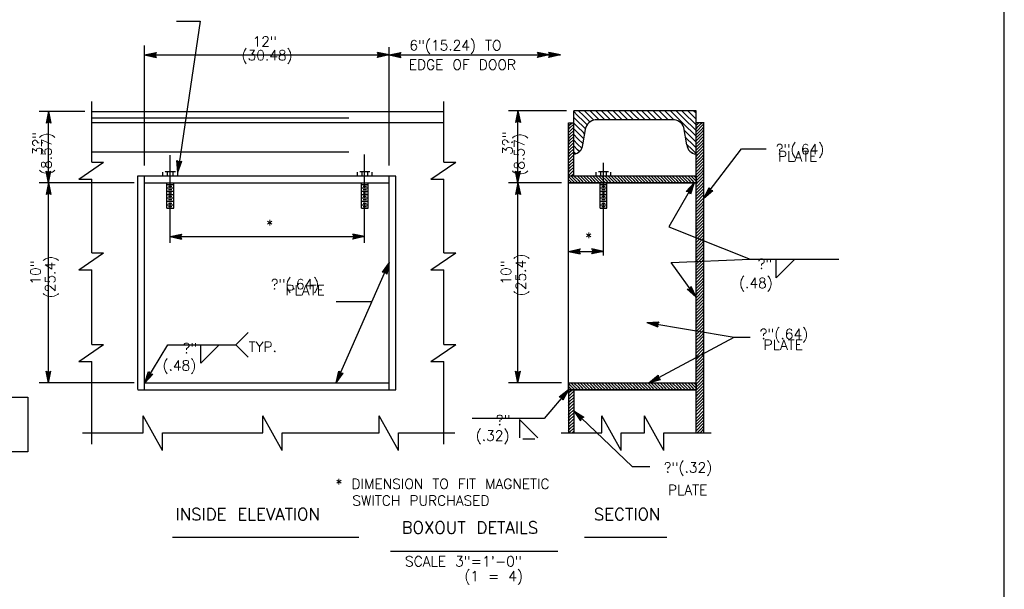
# Model space of a CAD drawing. Extents: x -23 to 2859, y -15 to 3983.
# Tile 22 of 50: x 5.46 to 17.64, y -5.39 to 1.65. Entities that reach past the tile are written whole.
import ezdxf
from ezdxf.enums import TextEntityAlignment as Align

# ---------------------------------------------------------------- set-up
doc = ezdxf.new("R2010")
doc.units = 0
doc.header["$LTSCALE"] = 25.4
doc.header["$MEASUREMENT"] = 0
doc.linetypes.add('HIDDEN2', pattern=[0.1875, 0.125, -0.0625])
doc.layers.get('0').update_dxf_attribs({"linetype": 'CONTINUOUS'})
doc.layers.add('PAN_TS', color=7, linetype='CONTINUOUS')
doc.styles.add('TXT_SHX', font='txt.shx')

# ---------------------------------------------------------------- blocks, each defined once
blk = doc.blocks.new('LT3')
at = {"layer": 'PAN_TS', "color": 24, "linetype": 'CONTINUOUS'}
for p, q in [((0, 0), (-0.0015, 0.00032)), ((-0.00135, 0), (-0.0015, 0.00032)), ((0, 0), (-0.0015, -0.00032)), ((-0.0015, -0.00032), (-0.00135, 0)), ((-0.00039, 0), (-0.00136, 0.00021)), ((-0.00128, 0), (-0.00136, 0.00021)), ((-0.00039, 0), (-0.00136, -0.00021)), ((-0.00136, -0.00021), (-0.00128, 0)), ((-0.00076, 0), (-0.00122, 0.0001)), ((-0.00119, 0), (-0.00122, 0.0001)), ((-0.00076, 0), (-0.00122, -0.0001)), ((-0.00122, -0.0001), (-0.00119, 0))]:
    blk.add_line(p, q, dxfattribs=at)
blk = doc.blocks.new('FILLE1')
at = {"layer": 'PAN_TS', "color": 24, "linetype": 'CONTINUOUS'}
for q in [(0, 0), (0.00236, -0.00002)]:
    blk.add_line((0, -0.00239), q, dxfattribs=at)

msp = doc.modelspace()

# ---------------------------------------------------------------- linework, layer by layer
at = {"color": 7, "linetype": 'CONTINUOUS'}
msp.add_lwpolyline([(-0.915, -3.019), (5.565, -3.019), (5.565, -3.696), (-0.915, -3.696)], close=True, dxfattribs=at)
at = {"layer": 'PAN_TS', "color": 7, "linetype": 'CONTINUOUS'}
for p, q in [((17.641, -13.099), (17.641, 13.774)), ((7.404, 1.629), (7.695, 1.629)), ((7.695, 1.629), (7.418, -0.238)), ((7.008, -0.155), (7.008, 1.329)), ((10.032, -0.155), (10.032, 1.309)), ((7.008, 1.212), (10.032, 1.212)), ((10.032, 1.212), (12.013, 1.212)), ((12.013, 1.212), (12.15, 1.212)), ((6.353, -0.115), (6.353, 0.638)), ((10.709, -0.115), (10.709, 0.638)), ((6.268, 0.514), (5.702, 0.514)), ((5.819, -0.367), (5.819, 0.514)), ((6.353, 0.514), (10.709, 0.514)), ((12.224, 0.523), (11.508, 0.523)), ((11.625, -0.367), (11.625, 0.523)), ((13.828, 0.523), (12.315, 0.523)), ((12.315, -0.28), (12.315, 0.523)), ((12.363, 0.465), (12.316, 0.512)), ((12.434, 0.465), (12.376, 0.523)), ((12.505, 0.465), (12.447, 0.523)), ((12.576, 0.465), (12.518, 0.523)), ((12.647, 0.465), (12.589, 0.523)), ((12.718, 0.465), (12.66, 0.523)), ((12.789, 0.465), (12.731, 0.523)), ((12.86, 0.465), (12.802, 0.523)), ((12.931, 0.465), (12.873, 0.523)), ((13.002, 0.465), (12.944, 0.523)), ((13.073, 0.465), (13.015, 0.523)), ((13.144, 0.465), (13.086, 0.523)), ((13.215, 0.465), (13.157, 0.523)), ((13.286, 0.465), (13.228, 0.523)), ((13.357, 0.465), (13.299, 0.523)), ((13.428, 0.465), (13.37, 0.523)), ((13.499, 0.465), (13.441, 0.523)), ((13.57, 0.465), (13.512, 0.523)), ((13.641, 0.465), (13.583, 0.523)), ((13.712, 0.465), (13.654, 0.523)), ((13.783, 0.465), (13.725, 0.523)), ((13.828, 0.491), (13.796, 0.523)), ((13.828, -3.461), (13.828, 0.523)), ((6.353, 0.378), (10.709, 0.378)), ((12.25, 0.375), (12.315, 0.375)), ((12.25, 0.367), (12.258, 0.375)), ((12.25, -2.842), (12.25, 0.375)), ((12.273, 0.352), (12.296, 0.375)), ((12.363, 0.394), (12.316, 0.441)), ((12.363, 0.323), (12.316, 0.37)), ((12.434, 0.394), (12.363, 0.465)), ((12.434, 0.323), (12.363, 0.394)), ((12.505, 0.394), (12.434, 0.465)), ((12.481, 0.347), (12.434, 0.394)), ((12.564, 0.406), (12.505, 0.465)), ((12.515, 0.384), (12.505, 0.394)), ((12.63, 0.411), (12.576, 0.465)), ((13.539, 0.411), (12.603, 0.411)), ((12.701, 0.411), (12.647, 0.465)), ((12.772, 0.411), (12.718, 0.465)), ((12.843, 0.411), (12.789, 0.465)), ((12.914, 0.411), (12.86, 0.465)), ((12.985, 0.411), (12.931, 0.465)), ((13.056, 0.411), (13.002, 0.465)), ((13.127, 0.411), (13.073, 0.465)), ((13.198, 0.411), (13.144, 0.465)), ((13.269, 0.411), (13.215, 0.465)), ((13.34, 0.411), (13.286, 0.465)), ((13.411, 0.411), (13.357, 0.465)), ((13.482, 0.411), (13.428, 0.465)), ((13.553, 0.41), (13.499, 0.465)), ((13.641, 0.394), (13.57, 0.465)), ((13.712, 0.394), (13.641, 0.465)), ((13.712, 0.323), (13.641, 0.394)), ((13.783, 0.394), (13.712, 0.465)), ((13.783, 0.323), (13.712, 0.394)), ((13.828, 0.42), (13.783, 0.465)), ((13.828, 0.349), (13.783, 0.394)), ((13.927, 0.375), (13.828, 0.375)), ((13.853, 0.364), (13.864, 0.375)), ((13.891, 0.364), (13.902, 0.375)), ((13.926, -3.461), (13.926, 0.375)), ((12.25, 0.329), (12.273, 0.352)), ((12.25, 0.291), (12.273, 0.314)), ((12.25, 0.253), (12.273, 0.276)), ((12.273, 0.314), (12.311, 0.352)), ((12.273, 0.276), (12.311, 0.314)), ((12.273, 0.238), (12.311, 0.276)), ((12.311, 0.352), (12.315, 0.356)), ((12.311, 0.314), (12.315, 0.318)), ((12.311, 0.276), (12.315, 0.28)), ((12.363, 0.252), (12.316, 0.299)), ((12.434, 0.252), (12.363, 0.323)), ((12.434, 0.181), (12.363, 0.252)), ((12.428, 0.101), (12.466, 0.317)), ((12.463, 0.294), (12.434, 0.323)), ((12.452, 0.235), (12.434, 0.252)), ((13.714, 0.101), (13.676, 0.317)), ((13.712, 0.252), (13.682, 0.281)), ((13.783, 0.252), (13.712, 0.323)), ((13.783, 0.181), (13.712, 0.252)), ((13.828, 0.278), (13.783, 0.323)), ((13.828, 0.207), (13.783, 0.252)), ((13.832, 0.343), (13.853, 0.364)), ((13.832, 0.305), (13.853, 0.326)), ((13.832, 0.267), (13.853, 0.288)), ((13.832, 0.229), (13.853, 0.25)), ((13.853, 0.326), (13.891, 0.364)), ((13.853, 0.288), (13.891, 0.326)), ((13.853, 0.25), (13.891, 0.288)), ((13.853, 0.212), (13.891, 0.25)), ((13.891, 0.326), (13.926, 0.361)), ((13.891, 0.288), (13.926, 0.323)), ((13.891, 0.25), (13.926, 0.285)), ((13.891, 0.212), (13.926, 0.247)), ((12.25, 0.215), (12.273, 0.238)), ((12.25, 0.177), (12.273, 0.2)), ((12.25, 0.139), (12.273, 0.162)), ((12.25, 0.101), (12.273, 0.124)), ((12.273, 0.2), (12.311, 0.238)), ((12.273, 0.162), (12.311, 0.2)), ((12.273, 0.124), (12.311, 0.162)), ((12.273, 0.086), (12.311, 0.124)), ((12.311, 0.238), (12.315, 0.242)), ((12.311, 0.2), (12.315, 0.204)), ((12.311, 0.162), (12.315, 0.166)), ((12.311, 0.124), (12.315, 0.128)), ((12.363, 0.181), (12.316, 0.229)), ((12.363, 0.11), (12.316, 0.158)), ((12.431, 0.114), (12.363, 0.181)), ((12.441, 0.175), (12.434, 0.181)), ((13.712, 0.181), (13.697, 0.196)), ((13.783, 0.11), (13.712, 0.181)), ((13.828, 0.136), (13.783, 0.181)), ((13.832, 0.191), (13.853, 0.212)), ((13.832, 0.153), (13.853, 0.174)), ((13.832, 0.115), (13.853, 0.136)), ((13.853, 0.174), (13.891, 0.212)), ((13.853, 0.136), (13.891, 0.174)), ((13.853, 0.098), (13.891, 0.136)), ((13.891, 0.174), (13.926, 0.209)), ((13.891, 0.136), (13.926, 0.171)), ((13.891, 0.098), (13.926, 0.133)), ((12.25, 0.063), (12.273, 0.086)), ((12.25, 0.025), (12.273, 0.048)), ((12.25, -0.013), (12.273, 0.01)), ((12.273, 0.048), (12.311, 0.086)), ((12.273, 0.01), (12.311, 0.048)), ((12.273, -0.028), (12.311, 0.01)), ((12.311, 0.086), (12.315, 0.09)), ((12.311, 0.048), (12.315, 0.052)), ((12.311, 0.01), (12.315, 0.014)), ((12.363, 0.039), (12.316, 0.087)), ((12.338, -0.006), (12.316, 0.016)), ((12.416, 0.058), (12.363, 0.11)), ((12.385, 0.017), (12.363, 0.039)), ((13.783, 0.039), (13.712, 0.11)), ((13.828, 0.065), (13.783, 0.11)), ((13.828, -0.006), (13.783, 0.039)), ((13.832, 0.077), (13.853, 0.098)), ((13.832, 0.039), (13.853, 0.06)), ((13.832, 0.001), (13.853, 0.022)), ((13.853, 0.06), (13.891, 0.098)), ((13.853, 0.022), (13.891, 0.06)), ((13.853, -0.016), (13.891, 0.022)), ((13.891, 0.06), (13.926, 0.095)), ((13.891, 0.022), (13.926, 0.057)), ((13.891, -0.016), (13.926, 0.019)), ((13.926, -0.559), (14.391, 0.053)), ((14.391, 0.053), (14.694, 0.053)), ((6.193, -0.325), (6.501, -0.115)), ((6.353, -0.115), (6.501, -0.115)), ((7.322, -0.427), (7.322, -0.025)), ((9.728, -0.427), (9.728, -0.018)), ((10.549, -0.325), (10.857, -0.115)), ((10.709, -0.115), (10.857, -0.115)), ((12.25, -0.051), (12.273, -0.028)), ((12.25, -0.089), (12.273, -0.066)), ((12.25, -0.127), (12.273, -0.104)), ((12.273, -0.066), (12.311, -0.028)), ((12.273, -0.104), (12.311, -0.066)), ((12.273, -0.142), (12.311, -0.104)), ((12.685, -0.427), (12.685, -0.121)), ((13.832, -0.037), (13.853, -0.016)), ((13.832, -0.075), (13.853, -0.054)), ((13.832, -0.113), (13.853, -0.092)), ((13.853, -0.054), (13.891, -0.016)), ((13.853, -0.092), (13.891, -0.054)), ((13.853, -0.13), (13.891, -0.092)), ((13.891, -0.054), (13.926, -0.019)), ((13.891, -0.092), (13.926, -0.057)), ((13.891, -0.13), (13.926, -0.095)), ((7.234, -0.282), (7.234, -0.238)), ((7.262, -0.227), (7.389, -0.227)), ((7.291, -0.282), (7.291, -0.238)), ((7.361, -0.282), (7.361, -0.238)), ((7.418, -0.282), (7.418, -0.238)), ((9.64, -0.282), (9.64, -0.238)), ((9.668, -0.227), (9.795, -0.227)), ((9.697, -0.282), (9.697, -0.238)), ((9.767, -0.282), (9.767, -0.238)), ((9.824, -0.282), (9.824, -0.238)), ((12.25, -0.165), (12.273, -0.142)), ((12.25, -0.203), (12.273, -0.18)), ((12.25, -0.241), (12.273, -0.218)), ((12.273, -0.18), (12.311, -0.142)), ((12.273, -0.218), (12.311, -0.18)), ((12.273, -0.256), (12.311, -0.218)), ((12.311, -0.18), (12.315, -0.176)), ((12.311, -0.218), (12.315, -0.214)), ((12.592, -0.282), (12.592, -0.238)), ((12.62, -0.227), (12.747, -0.227)), ((12.649, -0.282), (12.649, -0.238)), ((12.719, -0.282), (12.719, -0.238)), ((12.776, -0.282), (12.776, -0.238)), ((13.832, -0.151), (13.853, -0.13)), ((13.832, -0.189), (13.853, -0.168)), ((13.832, -0.227), (13.853, -0.206)), ((13.853, -0.168), (13.891, -0.13)), ((13.853, -0.206), (13.891, -0.168)), ((13.853, -0.244), (13.891, -0.206)), ((13.891, -0.168), (13.926, -0.133)), ((13.891, -0.206), (13.926, -0.171)), ((13.891, -0.244), (13.926, -0.209)), ((6.193, -0.325), (6.353, -0.325)), ((6.353, -1.236), (6.353, -0.325)), ((6.924, -2.924), (6.924, -0.282)), ((6.924, -0.282), (10.116, -0.282)), ((7.008, -2.924), (7.008, -0.282)), ((10.032, -2.927), (10.032, -0.285)), ((10.116, -2.927), (10.116, -0.285)), ((10.549, -0.325), (10.709, -0.325)), ((10.709, -1.236), (10.709, -0.325)), ((12.25, -0.279), (12.273, -0.256)), ((12.25, -0.282), (13.828, -0.282)), ((12.259, -0.298), (12.25, -0.289)), ((12.259, -0.336), (12.25, -0.327)), ((12.252, -0.367), (12.25, -0.365)), ((12.297, -0.336), (12.259, -0.298)), ((12.29, -0.367), (12.259, -0.336)), ((12.297, -0.298), (12.281, -0.282)), ((12.285, -0.282), (12.311, -0.256)), ((12.335, -0.336), (12.297, -0.298)), ((12.328, -0.367), (12.297, -0.336)), ((12.311, -0.256), (12.315, -0.252)), ((12.335, -0.298), (12.319, -0.282)), ((12.373, -0.336), (12.335, -0.298)), ((12.366, -0.367), (12.335, -0.336)), ((12.373, -0.298), (12.357, -0.282)), ((12.411, -0.336), (12.373, -0.298)), ((12.404, -0.367), (12.373, -0.336)), ((12.411, -0.298), (12.395, -0.282)), ((12.449, -0.336), (12.411, -0.298)), ((12.442, -0.367), (12.411, -0.336)), ((12.449, -0.298), (12.433, -0.282)), ((12.487, -0.336), (12.449, -0.298)), ((12.48, -0.367), (12.449, -0.336)), ((12.487, -0.298), (12.471, -0.282)), ((12.525, -0.336), (12.487, -0.298)), ((12.518, -0.367), (12.487, -0.336)), ((12.525, -0.298), (12.509, -0.282)), ((12.563, -0.336), (12.525, -0.298)), ((12.556, -0.367), (12.525, -0.336)), ((12.563, -0.298), (12.547, -0.282)), ((12.601, -0.336), (12.563, -0.298)), ((12.594, -0.367), (12.563, -0.336)), ((12.601, -0.298), (12.585, -0.282)), ((12.639, -0.336), (12.601, -0.298)), ((12.632, -0.367), (12.601, -0.336)), ((12.639, -0.298), (12.623, -0.282)), ((12.677, -0.336), (12.639, -0.298)), ((12.67, -0.367), (12.639, -0.336)), ((12.677, -0.298), (12.661, -0.282)), ((12.715, -0.336), (12.677, -0.298)), ((12.708, -0.367), (12.677, -0.336)), ((12.715, -0.298), (12.699, -0.282)), ((12.753, -0.336), (12.715, -0.298)), ((12.746, -0.367), (12.715, -0.336)), ((12.753, -0.298), (12.737, -0.282)), ((12.791, -0.336), (12.753, -0.298)), ((12.784, -0.367), (12.753, -0.336)), ((12.791, -0.298), (12.775, -0.282)), ((12.829, -0.336), (12.791, -0.298)), ((12.822, -0.367), (12.791, -0.336)), ((12.829, -0.298), (12.813, -0.282)), ((12.867, -0.336), (12.829, -0.298)), ((12.86, -0.367), (12.829, -0.336)), ((12.867, -0.298), (12.851, -0.282)), ((12.905, -0.336), (12.867, -0.298)), ((12.898, -0.367), (12.867, -0.336)), ((12.905, -0.298), (12.889, -0.282)), ((12.943, -0.336), (12.905, -0.298)), ((12.936, -0.367), (12.905, -0.336)), ((12.943, -0.298), (12.927, -0.282)), ((12.981, -0.336), (12.943, -0.298)), ((12.974, -0.367), (12.943, -0.336)), ((12.981, -0.298), (12.965, -0.282)), ((13.019, -0.336), (12.981, -0.298)), ((13.012, -0.367), (12.981, -0.336)), ((13.019, -0.298), (13.003, -0.282)), ((13.057, -0.336), (13.019, -0.298)), ((13.05, -0.367), (13.019, -0.336)), ((13.057, -0.298), (13.041, -0.282)), ((13.095, -0.336), (13.057, -0.298)), ((13.088, -0.367), (13.057, -0.336)), ((13.095, -0.298), (13.079, -0.282)), ((13.133, -0.336), (13.095, -0.298)), ((13.126, -0.367), (13.095, -0.336)), ((13.133, -0.298), (13.117, -0.282)), ((13.171, -0.336), (13.133, -0.298)), ((13.164, -0.367), (13.133, -0.336)), ((13.171, -0.298), (13.155, -0.282)), ((13.209, -0.336), (13.171, -0.298)), ((13.202, -0.367), (13.171, -0.336)), ((13.209, -0.298), (13.193, -0.282)), ((13.247, -0.336), (13.209, -0.298)), ((13.24, -0.367), (13.209, -0.336)), ((13.247, -0.298), (13.231, -0.282)), ((13.285, -0.336), (13.247, -0.298)), ((13.278, -0.367), (13.247, -0.336)), ((13.285, -0.298), (13.269, -0.282)), ((13.323, -0.336), (13.285, -0.298)), ((13.316, -0.367), (13.285, -0.336)), ((13.323, -0.298), (13.307, -0.282)), ((13.361, -0.336), (13.323, -0.298)), ((13.354, -0.367), (13.323, -0.336)), ((13.361, -0.298), (13.345, -0.282)), ((13.399, -0.336), (13.361, -0.298)), ((13.392, -0.367), (13.361, -0.336)), ((13.399, -0.298), (13.383, -0.282)), ((13.437, -0.336), (13.399, -0.298)), ((13.43, -0.367), (13.399, -0.336)), ((13.437, -0.298), (13.421, -0.282)), ((13.475, -0.336), (13.437, -0.298)), ((13.468, -0.367), (13.437, -0.336)), ((13.475, -0.298), (13.459, -0.282)), ((13.513, -0.336), (13.475, -0.298)), ((13.506, -0.367), (13.475, -0.336)), ((13.513, -0.298), (13.497, -0.282)), ((13.551, -0.336), (13.513, -0.298)), ((13.544, -0.367), (13.513, -0.336)), ((13.551, -0.298), (13.535, -0.282)), ((13.589, -0.336), (13.551, -0.298)), ((13.582, -0.367), (13.551, -0.336)), ((13.589, -0.298), (13.573, -0.282)), ((13.627, -0.336), (13.589, -0.298)), ((13.62, -0.367), (13.589, -0.336)), ((13.627, -0.298), (13.611, -0.282)), ((13.665, -0.336), (13.627, -0.298)), ((13.658, -0.367), (13.627, -0.336)), ((13.665, -0.298), (13.649, -0.282)), ((13.703, -0.336), (13.665, -0.298)), ((13.696, -0.367), (13.665, -0.336)), ((13.703, -0.298), (13.687, -0.282)), ((13.741, -0.336), (13.703, -0.298)), ((13.734, -0.367), (13.703, -0.336)), ((13.741, -0.298), (13.725, -0.282)), ((13.779, -0.336), (13.741, -0.298)), ((13.772, -0.367), (13.741, -0.336)), ((13.779, -0.298), (13.763, -0.282)), ((13.817, -0.336), (13.779, -0.298)), ((13.81, -0.367), (13.779, -0.336)), ((13.817, -0.298), (13.801, -0.282)), ((13.828, -0.309), (13.817, -0.298)), ((13.828, -0.347), (13.817, -0.336)), ((13.832, -0.265), (13.853, -0.244)), ((13.832, -0.303), (13.853, -0.282)), ((13.832, -0.341), (13.853, -0.32)), ((13.832, -0.379), (13.853, -0.358)), ((13.853, -0.282), (13.891, -0.244)), ((13.853, -0.32), (13.891, -0.282)), ((13.853, -0.358), (13.891, -0.32)), ((13.853, -0.396), (13.891, -0.358)), ((13.891, -0.282), (13.926, -0.247)), ((13.891, -0.32), (13.926, -0.285)), ((13.891, -0.358), (13.926, -0.323)), ((13.891, -0.396), (13.926, -0.361)), ((6.88, -0.367), (5.702, -0.367)), ((5.819, -2.842), (5.819, -0.367)), ((7.008, -0.367), (10.032, -0.367)), ((7.283, -0.681), (7.283, -0.367)), ((7.283, -0.388), (7.368, -0.388)), ((7.283, -0.429), (7.368, -0.429)), ((7.283, -0.472), (7.368, -0.472)), ((7.304, -0.409), (7.346, -0.409)), ((7.305, -0.451), (7.346, -0.451)), ((7.322, -0.562), (7.322, -0.484)), ((7.368, -0.681), (7.368, -0.367)), ((9.689, -0.681), (9.689, -0.367)), ((9.689, -0.388), (9.774, -0.388)), ((9.689, -0.429), (9.774, -0.429)), ((9.689, -0.472), (9.774, -0.472)), ((9.71, -0.409), (9.752, -0.409)), ((9.711, -0.451), (9.752, -0.451)), ((9.728, -0.562), (9.728, -0.484)), ((9.774, -0.681), (9.774, -0.367)), ((12.166, -0.367), (11.508, -0.367)), ((11.625, -2.842), (11.625, -0.367)), ((12.25, -0.367), (13.828, -0.367)), ((12.641, -0.681), (12.641, -0.367)), ((12.641, -0.388), (12.726, -0.388)), ((12.641, -0.429), (12.726, -0.429)), ((12.641, -0.472), (12.726, -0.472)), ((12.662, -0.409), (12.704, -0.409)), ((12.663, -0.451), (12.704, -0.451)), ((12.685, -0.562), (12.685, -0.484)), ((12.726, -0.681), (12.726, -0.367)), ((13.806, -0.367), (13.493, -0.911)), ((13.832, -0.417), (13.853, -0.396)), ((13.832, -0.455), (13.853, -0.434)), ((13.832, -0.493), (13.853, -0.472)), ((13.853, -0.434), (13.891, -0.396)), ((13.853, -0.472), (13.891, -0.434)), ((13.853, -0.51), (13.891, -0.472)), ((13.891, -0.434), (13.926, -0.399)), ((13.891, -0.472), (13.926, -0.437)), ((13.891, -0.51), (13.926, -0.475)), ((7.283, -0.513), (7.368, -0.513)), ((7.283, -0.553), (7.368, -0.553)), ((7.283, -0.597), (7.368, -0.597)), ((7.304, -0.534), (7.344, -0.534)), ((7.304, -0.576), (7.345, -0.576)), ((7.305, -0.492), (7.345, -0.492)), ((9.689, -0.513), (9.774, -0.513)), ((9.689, -0.553), (9.774, -0.553)), ((9.689, -0.597), (9.774, -0.597)), ((9.71, -0.534), (9.75, -0.534)), ((9.71, -0.576), (9.751, -0.576)), ((9.711, -0.492), (9.751, -0.492)), ((12.641, -0.513), (12.726, -0.513)), ((12.641, -0.553), (12.726, -0.553)), ((12.641, -0.597), (12.726, -0.597)), ((12.662, -0.534), (12.702, -0.534)), ((12.662, -0.576), (12.703, -0.576)), ((12.663, -0.492), (12.703, -0.492)), ((13.854, -0.509), (13.829, -0.534)), ((13.833, -0.606), (13.926, -0.513)), ((13.834, -0.567), (13.891, -0.51)), ((13.853, -0.627), (13.891, -0.589)), ((13.891, -0.589), (13.926, -0.554)), ((13.891, -0.627), (13.926, -0.592)), ((7.283, -0.64), (7.368, -0.64)), ((7.283, -0.681), (7.368, -0.681)), ((7.304, -0.619), (7.345, -0.619)), ((7.305, -0.661), (7.346, -0.661)), ((7.322, -1.112), (7.322, -0.61)), ((9.689, -0.64), (9.774, -0.64)), ((9.689, -0.681), (9.774, -0.681)), ((9.71, -0.619), (9.751, -0.619)), ((9.711, -0.661), (9.752, -0.661)), ((9.728, -1.112), (9.728, -0.61)), ((12.641, -0.64), (12.726, -0.64)), ((12.641, -0.681), (12.726, -0.681)), ((12.662, -0.619), (12.703, -0.619)), ((12.663, -0.661), (12.704, -0.661)), ((12.685, -1.268), (12.685, -0.61)), ((13.832, -0.648), (13.853, -0.627)), ((13.832, -0.686), (13.853, -0.665)), ((13.832, -0.724), (13.853, -0.703)), ((13.853, -0.665), (13.891, -0.627)), ((13.853, -0.703), (13.891, -0.665)), ((13.853, -0.741), (13.891, -0.703)), ((13.891, -0.665), (13.926, -0.63)), ((13.891, -0.703), (13.926, -0.668)), ((13.891, -0.741), (13.926, -0.706)), ((13.832, -0.762), (13.853, -0.741)), ((13.832, -0.8), (13.853, -0.779)), ((13.832, -0.838), (13.853, -0.817)), ((13.853, -0.779), (13.891, -0.741)), ((13.853, -0.817), (13.891, -0.779)), ((13.853, -0.855), (13.891, -0.817)), ((13.891, -0.779), (13.926, -0.744)), ((13.891, -0.817), (13.926, -0.782)), ((13.891, -0.855), (13.926, -0.82)), ((13.493, -0.911), (14.496, -1.314)), ((13.832, -0.876), (13.853, -0.855)), ((13.832, -0.914), (13.853, -0.893)), ((13.832, -0.952), (13.853, -0.931)), ((13.832, -0.99), (13.853, -0.969)), ((13.853, -0.893), (13.891, -0.855)), ((13.853, -0.931), (13.891, -0.893)), ((13.853, -0.969), (13.891, -0.931)), ((13.853, -1.007), (13.891, -0.969)), ((13.891, -0.893), (13.926, -0.858)), ((13.891, -0.931), (13.926, -0.896)), ((13.891, -0.969), (13.926, -0.934)), ((13.891, -1.007), (13.926, -0.972)), ((7.322, -1.034), (9.728, -1.034)), ((13.832, -1.028), (13.853, -1.007)), ((13.832, -1.066), (13.853, -1.045)), ((13.832, -1.104), (13.853, -1.083)), ((13.853, -1.045), (13.891, -1.007)), ((13.853, -1.083), (13.891, -1.045)), ((13.853, -1.121), (13.891, -1.083)), ((13.891, -1.045), (13.926, -1.01)), ((13.891, -1.083), (13.926, -1.048)), ((13.891, -1.121), (13.926, -1.086)), ((12.25, -1.216), (12.685, -1.216)), ((13.832, -1.142), (13.853, -1.121)), ((13.832, -1.18), (13.853, -1.159)), ((13.832, -1.218), (13.853, -1.197)), ((13.853, -1.159), (13.891, -1.121)), ((13.853, -1.197), (13.891, -1.159)), ((13.853, -1.235), (13.891, -1.197)), ((13.891, -1.159), (13.926, -1.124)), ((13.891, -1.197), (13.926, -1.162)), ((13.891, -1.235), (13.926, -1.2)), ((6.193, -1.446), (6.501, -1.236)), ((6.353, -1.236), (6.501, -1.236)), ((10.549, -1.446), (10.857, -1.236)), ((10.709, -1.236), (10.857, -1.236)), ((13.519, -1.353), (14.496, -1.314)), ((13.832, -1.256), (13.853, -1.235)), ((13.832, -1.294), (13.853, -1.273)), ((13.832, -1.332), (13.853, -1.311)), ((13.853, -1.273), (13.891, -1.235)), ((13.853, -1.311), (13.891, -1.273)), ((13.853, -1.349), (13.891, -1.311)), ((13.891, -1.273), (13.926, -1.238)), ((13.891, -1.311), (13.926, -1.276)), ((13.891, -1.349), (13.926, -1.314)), ((14.496, -1.314), (15.596, -1.314)), ((6.193, -1.446), (6.353, -1.446)), ((6.353, -2.368), (6.353, -1.446)), ((9.379, -2.842), (10.032, -1.353)), ((10.549, -1.446), (10.709, -1.446)), ((10.709, -2.368), (10.709, -1.446)), ((13.828, -1.783), (13.519, -1.353)), ((13.854, -1.386), (13.829, -1.411)), ((13.832, -1.37), (13.853, -1.349)), ((13.833, -1.483), (13.926, -1.39)), ((13.834, -1.444), (13.891, -1.387)), ((13.853, -1.387), (13.891, -1.349)), ((13.853, -1.498), (13.891, -1.46)), ((13.891, -1.387), (13.926, -1.352)), ((13.891, -1.46), (13.926, -1.425)), ((13.832, -1.519), (13.853, -1.498)), ((13.832, -1.557), (13.853, -1.536)), ((13.832, -1.595), (13.853, -1.574)), ((13.853, -1.536), (13.891, -1.498)), ((13.853, -1.574), (13.891, -1.536)), ((13.853, -1.612), (13.891, -1.574)), ((13.891, -1.498), (13.926, -1.463)), ((13.891, -1.536), (13.926, -1.501)), ((13.891, -1.574), (13.926, -1.539)), ((13.891, -1.612), (13.926, -1.577)), ((13.832, -1.633), (13.853, -1.612)), ((13.832, -1.671), (13.853, -1.65)), ((13.832, -1.709), (13.853, -1.688)), ((13.853, -1.65), (13.891, -1.612)), ((13.853, -1.688), (13.891, -1.65)), ((13.853, -1.726), (13.891, -1.688)), ((13.891, -1.65), (13.926, -1.615)), ((13.891, -1.688), (13.926, -1.653)), ((13.891, -1.726), (13.926, -1.691)), ((13.832, -1.747), (13.853, -1.726)), ((13.832, -1.785), (13.853, -1.764)), ((13.832, -1.823), (13.853, -1.802)), ((13.853, -1.764), (13.891, -1.726)), ((13.853, -1.802), (13.891, -1.764)), ((13.853, -1.84), (13.891, -1.802)), ((13.891, -1.764), (13.926, -1.729)), ((13.891, -1.802), (13.926, -1.767)), ((13.891, -1.84), (13.926, -1.805)), ((9.819, -1.838), (9.379, -1.838)), ((13.832, -1.861), (13.853, -1.84)), ((13.832, -1.899), (13.853, -1.878)), ((13.832, -1.937), (13.853, -1.916)), ((13.853, -1.878), (13.891, -1.84)), ((13.853, -1.916), (13.891, -1.878)), ((13.853, -1.954), (13.891, -1.916)), ((13.891, -1.878), (13.926, -1.843)), ((13.891, -1.916), (13.926, -1.881)), ((13.891, -1.954), (13.926, -1.919)), ((13.832, -1.975), (13.853, -1.954)), ((13.832, -2.013), (13.853, -1.992)), ((13.832, -2.051), (13.853, -2.03)), ((13.832, -2.089), (13.853, -2.068)), ((13.853, -1.992), (13.891, -1.954)), ((13.853, -2.03), (13.891, -1.992)), ((13.853, -2.068), (13.891, -2.03)), ((13.853, -2.106), (13.891, -2.068)), ((13.891, -1.992), (13.926, -1.957)), ((13.891, -2.03), (13.926, -1.995)), ((13.891, -2.068), (13.926, -2.033)), ((13.22, -2.095), (14.3, -2.278)), ((13.832, -2.127), (13.853, -2.106)), ((13.832, -2.165), (13.853, -2.144)), ((13.832, -2.203), (13.853, -2.182)), ((13.853, -2.144), (13.891, -2.106)), ((13.853, -2.182), (13.891, -2.144)), ((13.853, -2.22), (13.891, -2.182)), ((13.891, -2.106), (13.926, -2.071)), ((13.891, -2.144), (13.926, -2.109)), ((13.891, -2.182), (13.926, -2.147)), ((13.891, -2.22), (13.926, -2.185)), ((8.134, -2.37), (8.287, -2.217)), ((13.246, -2.842), (14.3, -2.278)), ((13.854, -2.257), (13.829, -2.282)), ((13.832, -2.241), (13.853, -2.22)), ((13.833, -2.354), (13.926, -2.261)), ((13.834, -2.315), (13.891, -2.258)), ((13.853, -2.258), (13.891, -2.22)), ((13.891, -2.258), (13.926, -2.223)), ((13.891, -2.337), (13.926, -2.302)), ((14.3, -2.278), (14.496, -2.278)), ((6.193, -2.578), (6.501, -2.368)), ((6.353, -2.368), (6.501, -2.368)), ((7.01, -2.842), (7.294, -2.37)), ((7.294, -2.37), (8.134, -2.37)), ((8.134, -2.37), (8.287, -2.523)), ((10.549, -2.578), (10.857, -2.368)), ((10.709, -2.368), (10.857, -2.368)), ((13.832, -2.396), (13.853, -2.375)), ((13.832, -2.434), (13.853, -2.413)), ((13.853, -2.375), (13.891, -2.337)), ((13.853, -2.413), (13.891, -2.375)), ((13.853, -2.451), (13.891, -2.413)), ((13.891, -2.375), (13.926, -2.34)), ((13.891, -2.413), (13.926, -2.378)), ((13.891, -2.451), (13.926, -2.416)), ((13.832, -2.472), (13.853, -2.451)), ((13.832, -2.51), (13.853, -2.489)), ((13.832, -2.548), (13.853, -2.527)), ((13.853, -2.489), (13.891, -2.451)), ((13.853, -2.527), (13.891, -2.489)), ((13.853, -2.565), (13.891, -2.527)), ((13.891, -2.489), (13.926, -2.454)), ((13.891, -2.527), (13.926, -2.492)), ((13.891, -2.565), (13.926, -2.53)), ((6.193, -2.578), (6.353, -2.578)), ((6.353, -3.598), (6.353, -2.578)), ((10.549, -2.578), (10.709, -2.578)), ((10.709, -3.598), (10.709, -2.578)), ((13.832, -2.586), (13.853, -2.565)), ((13.832, -2.624), (13.853, -2.603)), ((13.832, -2.662), (13.853, -2.641)), ((13.832, -2.7), (13.853, -2.679)), ((13.853, -2.603), (13.891, -2.565)), ((13.853, -2.641), (13.891, -2.603)), ((13.853, -2.679), (13.891, -2.641)), ((13.853, -2.717), (13.891, -2.679)), ((13.891, -2.603), (13.926, -2.568)), ((13.891, -2.641), (13.926, -2.606)), ((13.891, -2.679), (13.926, -2.644)), ((13.832, -2.738), (13.853, -2.717)), ((13.832, -2.776), (13.853, -2.755)), ((13.832, -2.814), (13.853, -2.793)), ((13.853, -2.755), (13.891, -2.717)), ((13.853, -2.793), (13.891, -2.755)), ((13.853, -2.831), (13.891, -2.793)), ((13.891, -2.717), (13.926, -2.682)), ((13.891, -2.755), (13.926, -2.72)), ((13.891, -2.793), (13.926, -2.758)), ((13.891, -2.831), (13.926, -2.796)), ((6.88, -2.842), (5.702, -2.842)), ((7.008, -2.842), (10.032, -2.842)), ((12.166, -2.842), (11.508, -2.842)), ((12.25, -2.842), (13.828, -2.842)), ((12.25, -2.842), (12.25, -3.461)), ((12.259, -2.858), (12.25, -2.849)), ((12.259, -2.896), (12.25, -2.887)), ((12.297, -2.896), (12.259, -2.858)), ((12.29, -2.927), (12.259, -2.896)), ((12.297, -2.858), (12.281, -2.842)), ((12.335, -2.896), (12.297, -2.858)), ((12.328, -2.927), (12.297, -2.896)), ((12.335, -2.858), (12.319, -2.842)), ((12.373, -2.896), (12.335, -2.858)), ((12.366, -2.927), (12.335, -2.896)), ((12.373, -2.858), (12.357, -2.842)), ((12.411, -2.896), (12.373, -2.858)), ((12.404, -2.927), (12.373, -2.896)), ((12.411, -2.858), (12.395, -2.842)), ((12.449, -2.896), (12.411, -2.858)), ((12.442, -2.927), (12.411, -2.896)), ((12.449, -2.858), (12.433, -2.842)), ((12.487, -2.896), (12.449, -2.858)), ((12.48, -2.927), (12.449, -2.896)), ((12.487, -2.858), (12.471, -2.842)), ((12.525, -2.896), (12.487, -2.858)), ((12.518, -2.927), (12.487, -2.896)), ((12.525, -2.858), (12.509, -2.842)), ((12.563, -2.896), (12.525, -2.858)), ((12.556, -2.927), (12.525, -2.896)), ((12.563, -2.858), (12.547, -2.842)), ((12.601, -2.896), (12.563, -2.858)), ((12.594, -2.927), (12.563, -2.896)), ((12.601, -2.858), (12.585, -2.842)), ((12.639, -2.896), (12.601, -2.858)), ((12.632, -2.927), (12.601, -2.896)), ((12.639, -2.858), (12.623, -2.842)), ((12.677, -2.896), (12.639, -2.858)), ((12.67, -2.927), (12.639, -2.896)), ((12.677, -2.858), (12.661, -2.842)), ((12.715, -2.896), (12.677, -2.858)), ((12.708, -2.927), (12.677, -2.896)), ((12.715, -2.858), (12.699, -2.842)), ((12.753, -2.896), (12.715, -2.858)), ((12.746, -2.927), (12.715, -2.896)), ((12.753, -2.858), (12.737, -2.842)), ((12.791, -2.896), (12.753, -2.858)), ((12.784, -2.927), (12.753, -2.896)), ((12.791, -2.858), (12.775, -2.842)), ((12.829, -2.896), (12.791, -2.858)), ((12.822, -2.927), (12.791, -2.896)), ((12.829, -2.858), (12.813, -2.842)), ((12.867, -2.896), (12.829, -2.858)), ((12.86, -2.927), (12.829, -2.896)), ((12.867, -2.858), (12.851, -2.842)), ((12.905, -2.896), (12.867, -2.858)), ((12.898, -2.927), (12.867, -2.896)), ((12.905, -2.858), (12.889, -2.842)), ((12.943, -2.896), (12.905, -2.858)), ((12.936, -2.927), (12.905, -2.896)), ((12.943, -2.858), (12.927, -2.842)), ((12.981, -2.896), (12.943, -2.858)), ((12.974, -2.927), (12.943, -2.896)), ((12.981, -2.858), (12.965, -2.842)), ((13.019, -2.896), (12.981, -2.858)), ((13.012, -2.927), (12.981, -2.896)), ((13.019, -2.858), (13.003, -2.842)), ((13.057, -2.896), (13.019, -2.858)), ((13.05, -2.927), (13.019, -2.896)), ((13.057, -2.858), (13.041, -2.842)), ((13.095, -2.896), (13.057, -2.858)), ((13.088, -2.927), (13.057, -2.896)), ((13.095, -2.858), (13.079, -2.842)), ((13.133, -2.896), (13.095, -2.858)), ((13.126, -2.927), (13.095, -2.896)), ((13.133, -2.858), (13.117, -2.842)), ((13.171, -2.896), (13.133, -2.858)), ((13.164, -2.927), (13.133, -2.896)), ((13.171, -2.858), (13.155, -2.842)), ((13.209, -2.896), (13.171, -2.858)), ((13.202, -2.927), (13.171, -2.896)), ((13.209, -2.858), (13.193, -2.842)), ((13.247, -2.896), (13.209, -2.858)), ((13.24, -2.927), (13.209, -2.896)), ((13.247, -2.858), (13.231, -2.842)), ((13.285, -2.896), (13.247, -2.858)), ((13.278, -2.927), (13.247, -2.896)), ((13.285, -2.858), (13.269, -2.842)), ((13.323, -2.896), (13.285, -2.858)), ((13.316, -2.927), (13.285, -2.896)), ((13.323, -2.858), (13.307, -2.842)), ((13.361, -2.896), (13.323, -2.858)), ((13.354, -2.927), (13.323, -2.896)), ((13.361, -2.858), (13.345, -2.842)), ((13.399, -2.896), (13.361, -2.858)), ((13.392, -2.927), (13.361, -2.896)), ((13.399, -2.858), (13.383, -2.842)), ((13.437, -2.896), (13.399, -2.858)), ((13.43, -2.927), (13.399, -2.896)), ((13.437, -2.858), (13.421, -2.842)), ((13.475, -2.896), (13.437, -2.858)), ((13.468, -2.927), (13.437, -2.896)), ((13.475, -2.858), (13.459, -2.842)), ((13.513, -2.896), (13.475, -2.858)), ((13.506, -2.927), (13.475, -2.896)), ((13.513, -2.858), (13.497, -2.842)), ((13.551, -2.896), (13.513, -2.858)), ((13.544, -2.927), (13.513, -2.896)), ((13.551, -2.858), (13.535, -2.842)), ((13.589, -2.896), (13.551, -2.858)), ((13.582, -2.927), (13.551, -2.896)), ((13.589, -2.858), (13.573, -2.842)), ((13.627, -2.896), (13.589, -2.858)), ((13.62, -2.927), (13.589, -2.896)), ((13.627, -2.858), (13.611, -2.842)), ((13.665, -2.896), (13.627, -2.858)), ((13.658, -2.927), (13.627, -2.896)), ((13.665, -2.858), (13.649, -2.842)), ((13.703, -2.896), (13.665, -2.858)), ((13.696, -2.927), (13.665, -2.896)), ((13.703, -2.858), (13.687, -2.842)), ((13.741, -2.896), (13.703, -2.858)), ((13.734, -2.927), (13.703, -2.896)), ((13.741, -2.858), (13.725, -2.842)), ((13.779, -2.896), (13.741, -2.858)), ((13.772, -2.927), (13.741, -2.896)), ((13.779, -2.858), (13.763, -2.842)), ((13.817, -2.896), (13.779, -2.858)), ((13.81, -2.927), (13.779, -2.896)), ((13.817, -2.858), (13.801, -2.842)), ((13.828, -2.869), (13.817, -2.858)), ((13.828, -2.907), (13.817, -2.896)), ((13.832, -2.852), (13.853, -2.831)), ((13.832, -2.89), (13.853, -2.869)), ((13.832, -2.928), (13.853, -2.907)), ((13.853, -2.869), (13.891, -2.831)), ((13.853, -2.907), (13.891, -2.869)), ((13.853, -2.945), (13.891, -2.907)), ((13.891, -2.869), (13.926, -2.834)), ((13.891, -2.907), (13.926, -2.872)), ((13.891, -2.945), (13.926, -2.91)), ((6.924, -2.927), (10.116, -2.927)), ((12.25, -2.927), (11.951, -3.28)), ((12.252, -2.927), (12.25, -2.925)), ((12.25, -2.927), (13.828, -2.927)), ((12.25, -2.927), (12.315, -2.927)), ((12.25, -2.935), (12.258, -2.927)), ((12.25, -2.973), (12.273, -2.95)), ((12.25, -3.011), (12.273, -2.988)), ((12.25, -3.049), (12.273, -3.026)), ((12.273, -2.95), (12.296, -2.927)), ((12.273, -2.988), (12.311, -2.95)), ((12.273, -3.026), (12.311, -2.988)), ((12.273, -3.064), (12.311, -3.026)), ((12.311, -2.95), (12.315, -2.946)), ((12.311, -2.988), (12.315, -2.984)), ((12.311, -3.026), (12.315, -3.022)), ((12.315, -2.927), (12.315, -3.461)), ((13.832, -2.966), (13.853, -2.945)), ((13.832, -3.004), (13.853, -2.983)), ((13.832, -3.042), (13.853, -3.021)), ((13.853, -2.983), (13.891, -2.945)), ((13.853, -3.021), (13.891, -2.983)), ((13.853, -3.059), (13.891, -3.021)), ((13.891, -2.983), (13.926, -2.948)), ((13.891, -3.021), (13.926, -2.986)), ((13.891, -3.059), (13.926, -3.024)), ((12.25, -3.087), (12.273, -3.064)), ((12.25, -3.125), (12.273, -3.102)), ((12.25, -3.163), (12.273, -3.14)), ((12.273, -3.102), (12.311, -3.064)), ((12.273, -3.14), (12.311, -3.102)), ((12.273, -3.178), (12.311, -3.14)), ((12.311, -3.064), (12.315, -3.06)), ((12.311, -3.102), (12.315, -3.098)), ((12.311, -3.14), (12.315, -3.136)), ((13.854, -3.134), (13.829, -3.159)), ((13.832, -3.08), (13.853, -3.059)), ((13.832, -3.118), (13.853, -3.097)), ((13.833, -3.231), (13.926, -3.138)), ((13.834, -3.192), (13.891, -3.135)), ((13.853, -3.097), (13.891, -3.059)), ((13.853, -3.135), (13.891, -3.097)), ((13.891, -3.097), (13.926, -3.062)), ((13.891, -3.135), (13.926, -3.1)), ((6.99, -3.461), (6.99, -3.249)), ((7.229, -3.678), (6.99, -3.249)), ((8.469, -3.461), (8.469, -3.249)), ((8.708, -3.678), (8.469, -3.249)), ((9.908, -3.461), (9.908, -3.249)), ((10.147, -3.678), (9.908, -3.249)), ((11.951, -3.28), (11.058, -3.28)), ((12.25, -3.201), (12.273, -3.178)), ((12.25, -3.239), (12.273, -3.216)), ((12.25, -3.277), (12.273, -3.254)), ((12.273, -3.216), (12.311, -3.178)), ((12.273, -3.254), (12.311, -3.216)), ((12.273, -3.292), (12.311, -3.254)), ((12.311, -3.178), (12.315, -3.174)), ((12.311, -3.216), (12.315, -3.212)), ((12.311, -3.254), (12.315, -3.25)), ((12.315, -3.189), (13.038, -3.877)), ((12.661, -3.461), (12.661, -3.249)), ((12.9, -3.678), (12.661, -3.249)), ((13.19, -3.461), (13.19, -3.249)), ((13.429, -3.678), (13.19, -3.249)), ((13.832, -3.277), (13.853, -3.256)), ((13.853, -3.256), (13.891, -3.218)), ((13.853, -3.294), (13.891, -3.256)), ((13.891, -3.218), (13.926, -3.183)), ((13.891, -3.256), (13.926, -3.221)), ((13.891, -3.294), (13.926, -3.259)), ((12.25, -3.315), (12.273, -3.292)), ((12.25, -3.353), (12.273, -3.33)), ((12.25, -3.391), (12.273, -3.368)), ((12.25, -3.429), (12.273, -3.406)), ((12.273, -3.33), (12.311, -3.292)), ((12.273, -3.368), (12.311, -3.33)), ((12.273, -3.406), (12.311, -3.368)), ((12.273, -3.444), (12.311, -3.406)), ((12.311, -3.292), (12.315, -3.288)), ((13.832, -3.315), (13.853, -3.294)), ((13.832, -3.353), (13.853, -3.332)), ((13.832, -3.391), (13.853, -3.37)), ((13.832, -3.429), (13.853, -3.408)), ((13.853, -3.332), (13.891, -3.294)), ((13.853, -3.37), (13.891, -3.332)), ((13.853, -3.408), (13.891, -3.37)), ((13.853, -3.446), (13.891, -3.408)), ((13.891, -3.332), (13.926, -3.297)), ((13.891, -3.37), (13.926, -3.335)), ((13.891, -3.408), (13.926, -3.373)), ((6.238, -3.461), (6.99, -3.461)), ((7.229, -3.678), (7.229, -3.461)), ((7.229, -3.461), (8.469, -3.461)), ((8.708, -3.678), (8.708, -3.461)), ((8.708, -3.461), (9.908, -3.461)), ((10.147, -3.678), (10.147, -3.461)), ((10.147, -3.461), (10.843, -3.461)), ((12.159, -3.461), (12.661, -3.461)), ((12.256, -3.461), (12.273, -3.444)), ((12.296, -3.459), (12.311, -3.444)), ((12.9, -3.678), (12.9, -3.461)), ((12.9, -3.461), (13.19, -3.461)), ((13.429, -3.678), (13.429, -3.461)), ((13.429, -3.461), (14.016, -3.461)), ((13.837, -3.462), (13.853, -3.446)), ((13.881, -3.456), (13.891, -3.446)), ((13.891, -3.446), (13.926, -3.411)), ((13.913, -3.462), (13.926, -3.449)), ((11.686, -3.534), (11.834, -3.534)), ((13.038, -3.877), (13.258, -3.877)), ((7.353, -4.748), (9.658, -4.748)), ((12.45, -4.748), (13.466, -4.748)), ((10.05, -4.922), (12.12, -4.922))]:
    msp.add_line(p, q, dxfattribs=at)
at = {"layer": 'PAN_TS', "color": 7, "linetype": 'HIDDEN2'}
for p, q in [((6.359, 0.434), (10.697, 0.434)), ((6.359, 0.015), (10.697, 0.015))]:
    msp.add_line(p, q, dxfattribs=at)
at = {"layer": 'PAN_TS', "color": 7, "linetype": 'CONTINUOUS'}
for points in [[(13.76, 0.014), (13.787, -0.002), (13.758, 0.016)], [(12.25, -0.367), (12.25, -0.282), (13.828, -0.282), (13.828, -0.367)], [(12.25, -2.927), (12.25, -2.842), (13.828, -2.842), (13.828, -2.927)]]:
    msp.add_lwpolyline(points, close=True, dxfattribs=at)
for points, const_width in [([(7.234, -0.238, -0.119387), (7.235, -0.236, -0.086388), (7.236, -0.234, -0.056657), (7.239, -0.232, -0.03892), (7.242, -0.23, -0.02903), (7.247, -0.229, -0.0235), (7.252, -0.228, -0.020507), (7.257, -0.227, -0.019185), (7.263, -0.227, -0.019185), (7.268, -0.227, -0.020507), (7.273, -0.228, -0.0235), (7.278, -0.229, -0.02903), (7.283, -0.23, -0.03892), (7.286, -0.232, -0.056657), (7.289, -0.234, -0.086388), (7.29, -0.236, -0.119387), (7.291, -0.238, -0.119387)], 0.00035), ([(7.291, -0.238, -0.141962), (7.292, -0.236, -0.089599), (7.294, -0.234, -0.052413), (7.297, -0.232, -0.03381), (7.301, -0.23, -0.024393), (7.307, -0.229, -0.019394), (7.313, -0.228, -0.016763), (7.319, -0.227, -0.015616), (7.326, -0.227, -0.015616), (7.333, -0.227, -0.016763), (7.339, -0.228, -0.019394), (7.345, -0.229, -0.024393), (7.351, -0.23, -0.03381), (7.355, -0.232, -0.052413), (7.358, -0.234, -0.089599), (7.36, -0.236, -0.141962), (7.361, -0.238, -0.141962)], 0.00035), ([(7.36, -0.238, -0.119387), (7.361, -0.236, -0.086388), (7.362, -0.234, -0.056657), (7.365, -0.232, -0.03892), (7.368, -0.23, -0.02903), (7.373, -0.229, -0.0235), (7.378, -0.228, -0.020507), (7.383, -0.227, -0.019185), (7.389, -0.227, -0.019185), (7.394, -0.227, -0.020507), (7.399, -0.228, -0.0235), (7.404, -0.229, -0.02903), (7.409, -0.23, -0.03892), (7.412, -0.232, -0.056657), (7.415, -0.234, -0.086388), (7.416, -0.236, -0.119387), (7.417, -0.238, -0.119387)], 0.00035), ([(9.64, -0.238, -0.119387), (9.641, -0.236, -0.086388), (9.642, -0.234, -0.056657), (9.645, -0.232, -0.03892), (9.648, -0.23, -0.02903), (9.653, -0.229, -0.0235), (9.658, -0.228, -0.020507), (9.663, -0.227, -0.019185), (9.669, -0.227, -0.019185), (9.674, -0.227, -0.020507), (9.679, -0.228, -0.0235), (9.684, -0.229, -0.02903), (9.689, -0.23, -0.03892), (9.692, -0.232, -0.056657), (9.695, -0.234, -0.086388), (9.696, -0.236, -0.119387), (9.697, -0.238, -0.119387)], 0.00035), ([(9.697, -0.238, -0.141962), (9.698, -0.236, -0.089599), (9.7, -0.234, -0.052413), (9.703, -0.232, -0.03381), (9.707, -0.23, -0.024393), (9.713, -0.229, -0.019394), (9.719, -0.228, -0.016763), (9.725, -0.227, -0.015616), (9.732, -0.227, -0.015616), (9.739, -0.227, -0.016763), (9.745, -0.228, -0.019394), (9.751, -0.229, -0.024393), (9.757, -0.23, -0.03381), (9.761, -0.232, -0.052413), (9.764, -0.234, -0.089599), (9.766, -0.236, -0.141962), (9.767, -0.238, -0.141962)], 0.00035), ([(9.766, -0.238, -0.119387), (9.767, -0.236, -0.086388), (9.768, -0.234, -0.056657), (9.771, -0.232, -0.03892), (9.774, -0.23, -0.02903), (9.779, -0.229, -0.0235), (9.784, -0.228, -0.020507), (9.789, -0.227, -0.019185), (9.795, -0.227, -0.019185), (9.8, -0.227, -0.020507), (9.805, -0.228, -0.0235), (9.81, -0.229, -0.02903), (9.815, -0.23, -0.03892), (9.818, -0.232, -0.056657), (9.821, -0.234, -0.086388), (9.822, -0.236, -0.119387), (9.823, -0.238, -0.119387)], 0.00035), ([(12.592, -0.238, -0.119387), (12.593, -0.236, -0.086388), (12.594, -0.234, -0.056657), (12.597, -0.232, -0.03892), (12.6, -0.23, -0.02903), (12.605, -0.229, -0.0235), (12.61, -0.228, -0.020507), (12.615, -0.227, -0.019185), (12.621, -0.227, -0.019185), (12.626, -0.227, -0.020507), (12.631, -0.228, -0.0235), (12.636, -0.229, -0.02903), (12.641, -0.23, -0.03892), (12.644, -0.232, -0.056657), (12.647, -0.234, -0.086388), (12.648, -0.236, -0.119387), (12.649, -0.238, -0.119387)], 0.00025), ([(12.649, -0.238, -0.141962), (12.65, -0.236, -0.089599), (12.652, -0.234, -0.052413), (12.655, -0.232, -0.03381), (12.659, -0.23, -0.024393), (12.665, -0.229, -0.019394), (12.671, -0.228, -0.016763), (12.677, -0.227, -0.015616), (12.684, -0.227, -0.015616), (12.691, -0.227, -0.016763), (12.697, -0.228, -0.019394), (12.703, -0.229, -0.024393), (12.709, -0.23, -0.03381), (12.713, -0.232, -0.052413), (12.716, -0.234, -0.089599), (12.718, -0.236, -0.141962), (12.719, -0.238, -0.141962)], 0.00025), ([(12.718, -0.238, -0.119387), (12.719, -0.236, -0.086388), (12.72, -0.234, -0.056657), (12.723, -0.232, -0.03892), (12.726, -0.23, -0.02903), (12.731, -0.229, -0.0235), (12.736, -0.228, -0.020507), (12.741, -0.227, -0.019185), (12.747, -0.227, -0.019185), (12.752, -0.227, -0.020507), (12.757, -0.228, -0.0235), (12.762, -0.229, -0.02903), (12.767, -0.23, -0.03892), (12.77, -0.232, -0.056657), (12.773, -0.234, -0.086388), (12.774, -0.236, -0.119387), (12.775, -0.238, -0.119387)], 0.00025)]:
    msp.add_lwpolyline(points, format="xyb", dxfattribs=dict(at, const_width=const_width))
for centre, radius, start, end in [((12.595, 0.275), 0.136, 86.7508, 162.1597), ((13.547, 0.275), 0.136, 17.8403, 93.2492), ((12.306, 0.11), 0.122, 273.6901, 355.8051), ((13.836, 0.11), 0.122, 184.1949, 266.3099)]:
    msp.add_arc(centre, radius, start, end, dxfattribs=at)

# ---------------------------------------------------------------- block references
at = {"layer": 'PAN_TS', "linetype": 'CONTINUOUS'}
for name, p, xscale, yscale, zscale, rotation in [('LT3', (7.008, 1.212), 96, 96, 96, 180.0000000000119), ('LT3', (10.032, 1.212), 96, 96, 96, 180.0000000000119), ('LT3', (5.819, 0.514), 96, 96, 96, 90.00000000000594), ('LT3', (11.625, 0.523), 96, 96, 96, 90.00000000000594), ('LT3', (7.418, -0.238), 96.00017416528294, 96.00017416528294, 96.00017416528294, 261.972301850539), ('LT3', (5.819, -0.367), 96, 96, 96, 269.9999999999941), ('LT3', (11.625, -0.367), 96, 96, 96, 269.9999999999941), ('LT3', (13.806, -0.367), 96.00004858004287, 96.00004858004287, 96.00004858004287, 60.08531808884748), ('LT3', (5.819, -0.367), 96, 96, 96, 90.00000000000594), ('LT3', (11.625, -0.367), 96, 96, 96, 90.00000000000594), ('LT3', (13.926, -0.559), 96.0001718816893, 96.0001718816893, 96.0001718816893, 232.7724222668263), ('LT3', (7.322, -1.034), 96, 96, 96, 180.0000000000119), ('LT3', (12.25, -1.216), 96, 96, 96, 180.0000000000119), ('LT3', (10.032, -1.353), 95.9999197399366, 95.9999197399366, 95.9999197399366, 66.32022275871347), ('LT3', (13.828, -1.783), 96.00012334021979, 96.00012334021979, 96.00012334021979, 305.7011600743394), ('LT3', (13.22, -2.095), 96.00005050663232, 96.00005050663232, 96.00005050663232, 170.3827555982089), ('LT3', (5.819, -2.842), 96, 96, 96, 269.9999999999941), ('LT3', (7.01, -2.842), 96.00000679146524, 96.00000679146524, 96.00000679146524, 239.0788428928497), ('LT3', (9.379, -2.842), 95.99991973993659, 95.99991973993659, 95.99991973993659, 246.3202227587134), ('LT3', (11.625, -2.842), 96, 96, 96, 269.9999999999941), ('LT3', (13.246, -2.842), 95.999986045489, 95.999986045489, 95.999986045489, 208.1514768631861), ('LT3', (12.25, -2.927), 96.00025735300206, 96.00025735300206, 96.00025735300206, 49.73468857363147), ('LT3', (12.315, -3.189), 96.0001469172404, 96.0001469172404, 96.0001469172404, 136.1854299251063), ('FILLE1', (11.643, -3.522), -96, 96, 96, 180.0000000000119)]:
    msp.add_blockref(name, p, dxfattribs=dict(at, xscale=xscale, yscale=yscale, zscale=zscale, rotation=rotation))
at = {"layer": 'PAN_TS', "linetype": 'CONTINUOUS', "xscale": 96, "yscale": 96, "zscale": 96}
for name, p in [('LT3', (10.032, 1.212)), ('LT3', (12.013, 1.212)), ('LT3', (12.15, 1.212)), ('LT3', (9.728, -1.034)), ('LT3', (12.685, -1.216)), ('FILLE1', (14.821, -1.314)), ('FILLE1', (7.704, -2.37))]:
    msp.add_blockref(name, p, dxfattribs=at)

# ---------------------------------------------------------------- texts
at = {"layer": 'PAN_TS', "color": 7, "linetype": 'CONTINUOUS', "style": 'TXT_SHX'}
for s, height, p in [('12"', 0.125, (8.493, 1.316)), ('(30.48)', 0.125, (8.523, 1.146)), ('PLATE', 0.125, (15.086, -0.103)), ('*', 0.125, (8.556, -0.95)), ('*', 0.125, (12.501, -1.106)), ('(.48)', 0.125, (14.568, -1.669)), ('PLATE', 0.125, (8.993, -1.757)), ('PLATE', 0.125, (14.907, -2.433)), ('(.48)', 0.125, (7.438, -2.689)), ('(.32)', 0.125, (11.312, -3.556)), ('INSIDE ELEVATION', 0.15, (8.283, -4.54)), ('SECTION', 0.15, (12.975, -4.54)), ('BOXOUT DETAILS', 0.15, (11.031, -4.705))]:
    msp.add_text(s, height=height, dxfattribs=at).set_placement(p, align=Align.CENTER)
for s, p in [('6"(15.24) TO', (10.282, 1.268)), ('EDGE OF DOOR', (10.275, 1.03)), ('?"(.64)', (14.814, -0.016)), ('?"(.64)', (8.568, -1.685)), ('?"(.64)', (14.615, -2.3)), ('TYP.', (8.296, -2.458)), ('?"(.32) ', (13.429, -3.95)), ('* DIMENSION TO FIT MAGNETIC', (9.369, -4.153)), (' PLATE', (13.369, -4.228)), ('SWITCH PURCHASED', (9.577, -4.359)), ('SCALE 3"=1\'-0"', (10.228, -5.11)), ('(1 = 4)', (10.962, -5.294))]:
    msp.add_text(s, height=0.125, dxfattribs=at).set_placement(p)
for s, p in [('3?"', (5.747, 0.115)), ('(8.57)', (5.857, -0.01)), ('3?"', (11.558, 0.122)), ('(8.57)', (11.705, -0.018)), ('(25.4)', (5.903, -1.534)), ('(25.4)', (11.723, -1.508)), ('10"', (5.721, -1.477)), ('10"', (11.54, -1.477))]:
    msp.add_text(s, height=0.125, rotation=90, dxfattribs=at).set_placement(p, align=Align.CENTER)
for p in [(14.883, -1.433), (7.771, -2.475), (11.645, -3.364)]:
    msp.add_text('?" ', height=0.125, dxfattribs=at).set_placement(p, align=Align.RIGHT)

doc.saveas('drawing.dxf')
